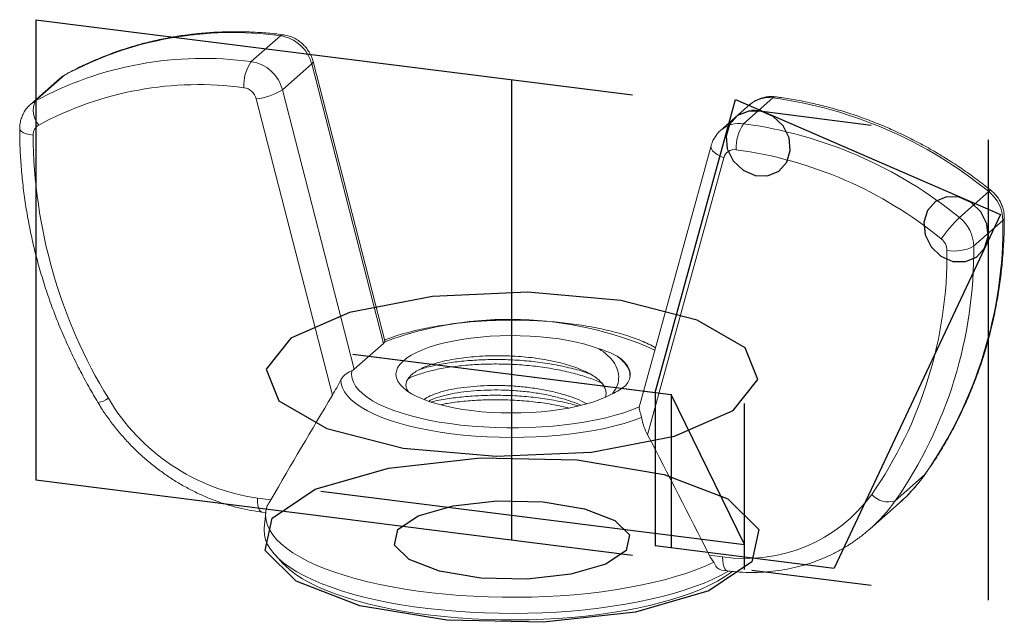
# Model space of a CAD drawing. Header units: millimetres. Extents: x -10.4 to 10.4, y -1.7 to 11.
import ezdxf

# ---------------------------------------------------------------- set-up
doc = ezdxf.new("R2010")
doc.units = ezdxf.units.MM
doc.linetypes.add('CENTERX2', pattern=[20.32, 12.7, -2.54, 2.54, -2.54])

msp = doc.modelspace()

# ---------------------------------------------------------------- linework, layer by layer
at = {"color": 7, "linetype": 'CENTERX2'}
for p, q in [((-10.056, 10.978), (10.056, 8.444)), ((-10.056, 10.978), (-10.056, 1.267)), ((0, 0), (0, 9.711)), ((10.056, 8.444), (10.056, -1.267)), ((-3.357, 3.919), (3.357, 3.073)), ((-3.021, 3.877), (3.021, 3.115)), ((0, 0), (0, 3.496)), ((3.357, 3.073), (3.357, -0.161)), ((4.911, -0.094), (3.357, 3.073)), ((4.911, -0.619), (4.911, 2.877)), ((-10.056, 1.267), (10.056, -1.267)), ((-4.036, 1.033), (4.911, -0.094))]:
    msp.add_line(p, q, dxfattribs=at)
at = {"color": 7, "linetype": 'Continuous', "lineweight": 15}
for p, q in [((-5.506, 10.093), (-4.888, 10.639)), ((-4.848, 9.5), (-4.229, 10.046)), ((-4.229, 10.046), (-2.712, 4.149)), ((-2.685, 4.206), (-4.2, 10.098)), ((-10.064, 9.263), (-9.446, 9.808)), ((-9.547, 9.737), (-10.165, 9.191)), ((-3.331, 3.604), (-4.848, 9.5)), ((-5.398, 9.307), (-3.79, 3.058)), ((5.024, 9.188), (4.405, 8.643)), ((4.888, 8.783), (5.506, 9.329)), ((4.202, 8.316), (2.686, 2.805)), ((4.469, 8.064), (2.862, 2.22)), ((9.446, 6.805), (10.064, 7.35)), ((9.746, 6.197), (10.365, 6.742)), ((-2.686, 4.206), (-2.688, 4.183)), ((-3.331, 3.604), (-2.712, 4.149)), ((1.977, 3.014), (1.978, 3.024)), ((8.09, 0.827), (8.709, 1.373)), ((-5.091, 0.848), (-5.375, 0.884)), ((7.554, 0.231), (8.172, 0.777)), ((-5.275, 0.586), (-5.199, 0.577)), ((-5.199, 0.578), (-5.229, 0.25)), ((7.554, 0.231), (7.527, 0.208)), ((-4.996, -0.321), (-4.83, -0.5)), ((4.163, -0.317), (4.447, -0.353)), ((4.426, -0.636), (4.547, -0.651))]:
    msp.add_line(p, q, dxfattribs=at)
at = {"color": 8, "linetype": 'Continuous', "lineweight": 15}
for p, q in [((-9.429, 9.82), (-9.446, 9.808)), ((8.723, 1.389), (8.709, 1.373))]:
    msp.add_line(p, q, dxfattribs=at)
at = {"color": 7, "linetype": 'Continuous'}
for p, q in [((3.021, 3.115), (4.721, 9.294)), ((4.721, 9.294), (10.312, 6.867)), ((10.312, 6.867), (6.8, -0.595)), ((3.021, 3.115), (3.021, -0.118)), ((3.021, -0.118), (4.911, -0.357)), ((4.911, -0.357), (6.8, -0.595))]:
    msp.add_line(p, q, dxfattribs=at)
at = {"color": 8, "linetype": 'Continuous', "lineweight": 15, "flags": 128}
for points in [[(-4.833, 10.66), (-4.857, 10.657), (-4.888, 10.639)], [(-4.2, 10.098), (-4.2, 10.094), (-4.206, 10.072), (-4.229, 10.046)], [(-9.547, 9.737), (-9.512, 9.765), (-9.446, 9.808)], [(-10.064, 9.263), (-10.13, 9.22), (-10.167, 9.19)], [(5.561, 9.351), (5.537, 9.348), (5.506, 9.329)], [(-10.393, 8.679), (-10.393, 8.674), (-10.382, 8.646), (-10.355, 8.619), (-10.312, 8.594), (-10.255, 8.573), (-10.187, 8.555), (-10.11, 8.543)], [(4.202, 8.316), (4.2, 8.293), (4.21, 8.255), (4.235, 8.214), (4.276, 8.174), (4.33, 8.134), (4.395, 8.097), (4.469, 8.064)], [(10.11, 7.378), (10.106, 7.379), (10.09, 7.371), (10.064, 7.35)], [(10.393, 6.794), (10.387, 6.77), (10.365, 6.742)], [(-5.275, 0.586), (-5.279, 0.587), (-5.306, 0.602), (-5.33, 0.632), (-5.349, 0.678), (-5.363, 0.737), (-5.372, 0.806), (-5.375, 0.884)], [(4.547, -0.651), (4.542, -0.65), (4.516, -0.636), (4.492, -0.605), (4.473, -0.559), (4.459, -0.501), (4.45, -0.431), (4.447, -0.353)]]:
    msp.add_lwpolyline(points, dxfattribs=at)
at = {"color": 7, "linetype": 'CENTERX2', "flags": 128}
for points in [[(5.849, 8.488), (5.723, 8.74), (5.517, 8.935), (5.262, 9.045), (4.998, 9.051), (4.763, 8.954), (4.595, 8.767), (4.518, 8.52), (4.545, 8.25), (4.671, 7.998), (4.877, 7.802), (5.132, 7.693), (5.396, 7.686), (5.631, 7.784), (5.799, 7.97), (5.876, 8.217), (5.849, 8.488)], [(10.026, 6.674), (9.9, 6.926), (9.694, 7.122), (9.439, 7.232), (9.174, 7.238), (8.94, 7.141), (8.771, 6.954), (8.695, 6.707), (8.721, 6.437), (8.847, 6.185), (9.053, 5.989), (9.308, 5.879), (9.573, 5.873), (9.807, 5.97), (9.976, 6.157), (10.053, 6.404), (10.026, 6.674)]]:
    msp.add_lwpolyline(points, dxfattribs=at)
at = {"color": 7, "linetype": 'Continuous', "flags": 128}
for points in [[(-5.19, 3.608), (-4.924, 2.937), (-3.908, 2.352), (-2.297, 1.94), (-0.336, 1.766), (1.676, 1.855), (3.433, 2.193), (4.667, 2.73), (5.19, 3.384), (4.924, 4.055), (3.908, 4.64), (2.297, 5.052), (0.336, 5.226), (-1.676, 5.137), (-3.433, 4.799), (-4.667, 4.262), (-5.19, 3.608)], [(4.154, -1.07), (2.609, -1.519), (0.667, -1.736), (-1.377, -1.689), (-3.211, -1.385), (-4.556, -0.87), (-5.208, -0.222), (-5.066, 0.459), (-4.154, 1.07), (-2.609, 1.519), (-0.667, 1.736), (1.377, 1.689), (3.211, 1.385), (4.556, 0.87), (5.208, 0.222), (5.066, -0.459), (4.154, -1.07)], [(1.978, -0.51), (1.242, -0.723), (0.317, -0.827), (-0.656, -0.804), (-1.529, -0.659), (-2.17, -0.414), (-2.48, -0.106), (-2.412, 0.219), (-1.978, 0.51), (-1.242, 0.723), (-0.317, 0.827), (0.656, 0.804), (1.529, 0.659), (2.17, 0.414), (2.48, 0.106), (2.412, -0.219), (1.978, -0.51)]]:
    msp.add_lwpolyline(points, dxfattribs=at)
at = {"color": 7, "linetype": 'Continuous', "lineweight": 15, "flags": 128}
for points in [[(2.103, 3.078), (1.987, 3.018), (1.855, 2.963), (1.71, 2.911), (1.552, 2.864), (1.382, 2.822), (1.202, 2.785), (1.013, 2.753), (0.816, 2.726), (0.613, 2.706), (0.406, 2.691), (0.195, 2.682), (-0.017, 2.68), (-0.229, 2.683), (-0.439, 2.693), (-0.646, 2.708), (-0.848, 2.73), (-1.043, 2.757), (-1.231, 2.79), (-1.41, 2.828), (-1.578, 2.872), (-1.734, 2.919), (-1.877, 2.972), (-2.006, 3.028), (-2.12, 3.087), (-2.218, 3.15), (-2.3, 3.215), (-2.364, 3.283), (-2.411, 3.352), (-2.439, 3.422), (-2.449, 3.492), (-2.441, 3.563), (-2.414, 3.633), (-2.37, 3.702), (-2.307, 3.77), (-2.227, 3.835), (-2.131, 3.898), (-2.019, 3.958), (-1.891, 4.015), (-1.749, 4.067), (-1.594, 4.116), (-1.427, 4.159), (-1.25, 4.198), (-1.063, 4.231), (-0.868, 4.259), (-0.667, 4.282), (-0.46, 4.298), (-0.25, 4.308), (-0.038, 4.312), (0.174, 4.31), (0.384, 4.302), (0.592, 4.288), (0.796, 4.268), (0.993, 4.242), (1.183, 4.211), (1.364, 4.174), (1.535, 4.132), (1.694, 4.085), (1.841, 4.034)], [(2.393, 3.255), (2.446, 3.324), (2.481, 3.394), (2.498, 3.466), (2.497, 3.537), (2.477, 3.608), (2.439, 3.678), (2.384, 3.747), (2.311, 3.814), (2.22, 3.879)], [(-3.379, 3.573), (-3.387, 3.491), (-3.377, 3.408), (-3.349, 3.327), (-3.303, 3.246), (-3.239, 3.166), (-3.158, 3.088), (-3.061, 3.012), (-2.946, 2.939), (-2.817, 2.869), (-2.672, 2.802), (-2.513, 2.739), (-2.341, 2.68), (-2.156, 2.625), (-1.96, 2.575), (-1.753, 2.53), (-1.537, 2.49), (-1.312, 2.455), (-1.081, 2.426), (-0.844, 2.403), (-0.602, 2.385), (-0.358, 2.373), (-0.111, 2.368), (0.136, 2.368), (0.383, 2.374), (0.627, 2.386), (0.869, 2.405), (1.105, 2.429), (1.336, 2.458), (1.559, 2.494), (1.774, 2.534), (1.98, 2.58), (2.175, 2.631), (2.359, 2.686), (2.53, 2.745), (2.688, 2.809)], [(2.736, 2.582), (2.56, 2.519), (2.371, 2.46), (2.169, 2.406), (1.956, 2.356), (1.733, 2.312), (1.501, 2.273), (1.262, 2.24), (1.016, 2.213), (0.764, 2.191), (0.509, 2.176), (0.251, 2.167), (-0.008, 2.164), (-0.267, 2.168), (-0.525, 2.177), (-0.78, 2.193), (-1.031, 2.214), (-1.277, 2.242), (-1.516, 2.275), (-1.747, 2.315), (-1.97, 2.359), (-2.182, 2.409), (-2.383, 2.463), (-2.572, 2.523), (-2.747, 2.586), (-2.908, 2.654), (-3.054, 2.726), (-3.185, 2.8), (-3.299, 2.878), (-3.396, 2.958), (-3.475, 3.04), (-3.537, 3.124), (-3.58, 3.21), (-3.605, 3.296), (-3.611, 3.382)], [(-5.169, 0.719), (-5.194, 0.617), (-5.201, 0.515), (-5.191, 0.414), (-5.162, 0.312), (-5.116, 0.211), (-5.052, 0.112), (-4.971, 0.014), (-4.872, -0.083), (-4.757, -0.177), (-4.625, -0.269), (-4.477, -0.358), (-4.314, -0.444), (-4.136, -0.527), (-3.944, -0.606), (-3.738, -0.681), (-3.519, -0.752), (-3.288, -0.819), (-3.046, -0.881), (-2.793, -0.938), (-2.531, -0.99), (-2.26, -1.037), (-1.981, -1.079), (-1.695, -1.115), (-1.404, -1.145), (-1.107, -1.17), (-0.807, -1.188), (-0.504, -1.201), (-0.199, -1.208), (0.106, -1.209), (0.411, -1.204), (0.715, -1.193), (1.016, -1.176), (1.314, -1.153), (1.607, -1.125), (1.895, -1.09), (2.176, -1.05), (2.45, -1.005), (2.715, -0.954), (2.971, -0.899), (3.216, -0.838), (3.451, -0.773), (3.673, -0.703), (3.883, -0.629), (4.079, -0.551), (4.262, -0.47)], [(-5.229, 0.25), (-5.232, 0.212), (-5.225, 0.109), (-5.201, 0.007), (-5.159, -0.094), (-5.099, -0.195), (-5.021, -0.294), (-4.927, -0.391), (-4.815, -0.486), (-4.686, -0.579), (-4.542, -0.67), (-4.381, -0.757), (-4.206, -0.841), (-4.016, -0.922), (-3.813, -0.998), (-3.596, -1.071), (-3.366, -1.139), (-3.126, -1.203), (-2.874, -1.261), (-2.613, -1.315), (-2.342, -1.364), (-2.063, -1.407), (-1.778, -1.444), (-1.486, -1.476), (-1.189, -1.502), (-0.888, -1.523), (-0.584, -1.537), (-0.278, -1.546), (0.03, -1.548), (0.337, -1.544), (0.642, -1.535), (0.946, -1.519), (1.246, -1.498), (1.542, -1.471), (1.833, -1.437), (2.118, -1.399), (2.395, -1.355), (2.663, -1.305), (2.923, -1.25), (3.173, -1.191), (3.411, -1.126), (3.638, -1.057), (3.853, -0.984), (4.054, -0.907), (4.241, -0.825), (4.413, -0.741), (4.569, -0.654)], [(4.651, -0.663), (4.615, -0.689), (4.484, -0.78), (4.336, -0.868), (4.172, -0.953), (3.994, -1.034), (3.801, -1.112), (3.595, -1.186), (3.375, -1.255), (3.144, -1.32), (2.902, -1.381), (2.649, -1.436), (2.386, -1.486), (2.115, -1.531), (1.837, -1.571), (1.552, -1.605), (1.261, -1.633), (0.966, -1.655), (0.667, -1.671), (0.366, -1.681), (0.064, -1.686), (-0.239, -1.684), (-0.54, -1.676), (-0.84, -1.662), (-1.137, -1.643), (-1.43, -1.617), (-1.717, -1.586), (-1.999, -1.549), (-2.273, -1.506), (-2.539, -1.458), (-2.796, -1.405), (-3.043, -1.347), (-3.279, -1.283), (-3.504, -1.216), (-3.715, -1.144), (-3.914, -1.068), (-4.098, -0.988), (-4.268, -0.904), (-4.423, -0.818), (-4.562, -0.728), (-4.684, -0.636), (-4.79, -0.541), (-4.83, -0.5)]]:
    msp.add_lwpolyline(points, dxfattribs=at)
at = {"color": 7, "linetype": 'Continuous', "lineweight": 15}
for centre, radius, start, end in [((-5.896, 3.248), 7.459, 82.2294, 118.4181), ((-5.005, 9.846), 0.801, 14.4541, 81.6106), ((-6.517, 2.715), 7.447, 82.1993, 118.4482), ((-4.801, 9.598), 0.861, 144.9309, 183.5931), ((-5.623, 9.3), 0.801, 14.4541, 81.6106), ((-6.62, 2.531), 7.078, 82.2127, 118.4348), ((-5.708, 9.227), 0.32, 14.4541, 81.6106), ((-5.537, 10.583), 1.284, 276.2494, 302.4933), ((-9.636, 9.066), 0.471, 155.3557, 221.2826), ((4.29, 0.288), 9.122, 50.7282, 82.337), ((-9.872, 8.548), 0.239, 119.7294, 181.3293), ((5.593, 8.288), 0.861, 144.9309, 183.5931), ((3.666, -0.27), 9.135, 50.7513, 82.3139), ((0.689, 8.63), 10.8, 180.4665, 211.4775), ((4.697, 8.001), 0.236, 81.1765, 164.6619), ((3.575, -0.359), 8.671, 50.741, 82.3242), ((9.572, 6.729), 0.793, 1.0005, 51.6392), ((1.138, 6.649), 9.228, 325.1319, 0.582), ((11.883, 4.337), 3.468, 134.6435, 144.4185), ((8.954, 6.183), 0.793, 1.0005, 51.6392), ((8.865, 6.106), 0.317, 1.0005, 51.6392), ((0.323, 6.024), 8.86, 325.1452, 0.5687), ((0.519, 6.103), 9.228, 325.1319, 0.582), ((9.343, 6.958), 0.861, 259.2261, 297.8883), ((-2.764, 4.213), 0.0825, 309.3063, 338.4956), ((-3.467, 3.766), 0.212, 294.6013, 310.1165), ((-4.752, 5.218), 4.378, 210.5687, 261.8206), ((4.934, 2.904), 3.294, 261.4918, 323.839), ((7.946, 1.281), 0.476, 222.296, 287.6641)]:
    msp.add_arc(centre, radius, start, end, dxfattribs=at)
at = {"color": 8, "linetype": 'Continuous', "lineweight": 15}
for centre, radius, start, end in [((5.42, 8.729), 0.606, 81.763, 130.7398), ((4.802, 8.18), 0.609, 81.89, 130.266), ((-0.05, -2.938), 7.594, 66.1759, 110.3244), ((-8.808, 3.38), 0.483, 277.8861, 306.3434), ((5.865, 3.392), 3.487, 311.4203, 324.6278), ((5.247, 2.846), 3.487, 311.4203, 324.6278)]:
    msp.add_arc(centre, radius, start, end, dxfattribs=at)
at = {"color": 7, "linetype": 'Continuous', "lineweight": 15}
for points, knots in [([(-4.833, 10.66), (-4.896, 10.668), (-5.077, 10.689), (-5.375, 10.713), (-5.726, 10.726), (-6.076, 10.724), (-6.424, 10.706), (-6.769, 10.673), (-7.11, 10.624), (-7.447, 10.56), (-7.779, 10.482), (-8.106, 10.388), (-8.427, 10.279), (-8.741, 10.156), (-9.048, 10.019), (-9.276, 9.904), (-9.401, 9.835), (-9.429, 9.82)], [0, 0, 0, 0, 0.039057, 0.111583, 0.184097, 0.256582, 0.329038, 0.401463, 0.473856, 0.546215, 0.618541, 0.690833, 0.763092, 0.835318, 0.907514, 0.979682, 1, 1, 1, 1]), ([(-4.2, 10.098), (-4.208, 10.125), (-4.226, 10.187), (-4.27, 10.278), (-4.329, 10.369), (-4.402, 10.451), (-4.485, 10.523), (-4.579, 10.582), (-4.68, 10.626), (-4.766, 10.65), (-4.818, 10.658), (-4.833, 10.66)], [0, 0, 0, 0, 0.094312, 0.214306, 0.335061, 0.456692, 0.579065, 0.701946, 0.825092, 0.948197, 1, 1, 1, 1]), ([(-9.429, 9.82), (-9.455, 9.805), (-9.497, 9.78), (-9.532, 9.748), (-9.545, 9.736)], [0, 0, 0, 0, 0.639627, 1, 1, 1, 1]), ([(5.561, 9.351), (5.532, 9.353), (5.467, 9.359), (5.366, 9.351), (5.261, 9.326), (5.163, 9.285), (5.084, 9.239), (5.042, 9.202), (5.026, 9.188)], [0, 0, 0, 0, 0.151319, 0.338249, 0.524085, 0.708145, 0.890437, 1, 1, 1, 1]), ([(-10.166, 9.188), (-10.178, 9.178), (-10.217, 9.145), (-10.27, 9.078), (-10.324, 8.989), (-10.362, 8.894), (-10.386, 8.794), (-10.393, 8.722), (-10.393, 8.683), (-10.393, 8.679)], [0, 0, 0, 0, 0.0861136, 0.2658459, 0.4447603, 0.6233861, 0.8022581, 0.9768328, 1, 1, 1, 1]), ([(10.11, 7.378), (10.058, 7.419), (9.908, 7.538), (9.654, 7.726), (9.347, 7.936), (9.032, 8.134), (8.711, 8.319), (8.383, 8.49), (8.051, 8.647), (7.713, 8.791), (7.372, 8.92), (7.027, 9.035), (6.679, 9.135), (6.329, 9.22), (5.984, 9.289), (5.728, 9.329), (5.589, 9.347), (5.561, 9.351)], [0, 0, 0, 0, 0.03908, 0.112015, 0.184954, 0.257888, 0.330819, 0.403743, 0.47666, 0.549568, 0.622466, 0.695352, 0.768224, 0.841081, 0.913919, 0.982863, 1, 1, 1, 1]), ([(-10.393, 8.679), (-10.393, 8.608), (-10.392, 8.406), (-10.378, 8.072), (-10.347, 7.675), (-10.301, 7.278), (-10.24, 6.881), (-10.164, 6.485), (-10.074, 6.09), (-9.968, 5.698), (-9.848, 5.308), (-9.714, 4.921), (-9.566, 4.538), (-9.404, 4.16), (-9.228, 3.786), (-9.038, 3.418), (-8.874, 3.124), (-8.772, 2.953), (-8.742, 2.902)], [0, 0, 0, 0, 0.035771, 0.10249, 0.169221, 0.235967, 0.302727, 0.3695, 0.436284, 0.50308, 0.569884, 0.636698, 0.703519, 0.770347, 0.837181, 0.90402, 0.970864, 1, 1, 1, 1]), ([(4.41, 8.644), (4.398, 8.635), (4.36, 8.604), (4.307, 8.539), (4.252, 8.451), (4.22, 8.375), (4.206, 8.329), (4.202, 8.316)], [0, 0, 0, 0, 0.11158, 0.374056, 0.635274, 0.89598, 1, 1, 1, 1]), ([(10.393, 6.794), (10.392, 6.823), (10.39, 6.887), (10.37, 6.985), (10.335, 7.086), (10.285, 7.182), (10.222, 7.271), (10.161, 7.335), (10.122, 7.368), (10.11, 7.378)], [0, 0, 0, 0, 0.1296663, 0.2880082, 0.4473713, 0.60808, 0.7700537, 0.9331522, 1, 1, 1, 1]), ([(8.724, 1.389), (8.762, 1.444), (8.871, 1.6), (9.042, 1.866), (9.231, 2.188), (9.406, 2.519), (9.568, 2.858), (9.716, 3.205), (9.85, 3.559), (9.97, 3.92), (10.075, 4.287), (10.165, 4.659), (10.241, 5.037), (10.302, 5.419), (10.348, 5.805), (10.378, 6.194), (10.392, 6.524), (10.393, 6.725), (10.393, 6.794)], [0, 0, 0, 0, 0.0357687, 0.1020192, 0.168281, 0.2345588, 0.3008545, 0.3671694, 0.4335046, 0.499861, 0.566239, 0.632639, 0.6990607, 0.765504, 0.8319682, 0.8984528, 0.9649569, 1, 1, 1, 1]), ([(3.031, 4.056), (3.018, 4.064), (2.961, 4.098), (2.846, 4.152), (2.687, 4.221), (2.515, 4.284), (2.334, 4.342), (2.143, 4.395), (1.944, 4.443), (1.736, 4.486), (1.521, 4.524), (1.3, 4.556), (1.074, 4.584), (0.842, 4.606), (0.608, 4.623), (0.371, 4.634), (0.132, 4.64), (-0.108, 4.64), (-0.346, 4.635), (-0.584, 4.624), (-0.818, 4.608), (-1.05, 4.586), (-1.276, 4.559), (-1.498, 4.527), (-1.712, 4.49), (-1.92, 4.448), (-2.12, 4.401), (-2.311, 4.349), (-2.491, 4.291), (-2.617, 4.248), (-2.679, 4.222), (-2.688, 4.218)], [0, 0, 0, 0, 0.010658, 0.048346, 0.0858, 0.122989, 0.159936, 0.196675, 0.233241, 0.269668, 0.305982, 0.342205, 0.378358, 0.414455, 0.450511, 0.486537, 0.522544, 0.558542, 0.59454, 0.630544, 0.666565, 0.702612, 0.738696, 0.77483, 0.811027, 0.847306, 0.883685, 0.920191, 0.95685, 0.9937, 1, 1, 1, 1]), ([(1.841, 4.034), (1.901, 3.991), (2.023, 3.904), (2.155, 3.753), (2.241, 3.584), (2.262, 3.405), (2.225, 3.236), (2.152, 3.133), (2.119, 3.086)], [0, 0, 0, 0, 0.15495, 0.31321, 0.492389, 0.676944, 0.853248, 1, 1, 1, 1]), ([(1.978, 3.024), (1.982, 3.051), (1.991, 3.107), (1.971, 3.191), (1.928, 3.273), (1.861, 3.353), (1.77, 3.43), (1.656, 3.503), (1.521, 3.57), (1.368, 3.633), (1.196, 3.691), (1.006, 3.743), (0.801, 3.789), (0.585, 3.826), (0.359, 3.856), (0.127, 3.876), (-0.107, 3.888), (-0.341, 3.89), (-0.572, 3.884), (-0.798, 3.87), (-1.018, 3.847), (-1.228, 3.817), (-1.425, 3.779), (-1.606, 3.734), (-1.768, 3.682), (-1.908, 3.624), (-2.026, 3.561), (-2.118, 3.493), (-2.186, 3.422), (-2.229, 3.35), (-2.243, 3.276), (-2.234, 3.205), (-2.206, 3.159), (-2.193, 3.139)], [0, 0, 0, 0, 0.030424, 0.061429, 0.092836, 0.12326, 0.153684, 0.185671, 0.216095, 0.246515, 0.278403, 0.309867, 0.341331, 0.374386, 0.406095, 0.437804, 0.471143, 0.502852, 0.534557, 0.567825, 0.600377, 0.63293, 0.667109, 0.700103, 0.733097, 0.767787, 0.800781, 0.833774, 0.868417, 0.902063, 0.935709, 0.971018, 1, 1, 1, 1]), ([(1.656, 3.499), (1.629, 3.51), (1.507, 3.558), (1.248, 3.628), (0.888, 3.706), (0.503, 3.763), (0.11, 3.798), (-0.278, 3.812), (-0.657, 3.804), (-1.025, 3.779), (-1.375, 3.736), (-1.688, 3.673), (-1.886, 3.623), (-1.963, 3.591), (-1.966, 3.59)], [0, 0, 0, 0, 0.028336, 0.125366, 0.223649, 0.321932, 0.418962, 0.51358, 0.606439, 0.70198, 0.799563, 0.897987, 0.995989, 1, 1, 1, 1]), ([(2.49, 3.473), (2.49, 3.496), (2.488, 3.569), (2.418, 3.693), (2.316, 3.805), (2.239, 3.865), (2.22, 3.879)], [0, 0, 0, 0, 0.160722, 0.526315, 0.888784, 1, 1, 1, 1]), ([(-3.379, 3.573), (-3.412, 3.557), (-3.455, 3.538), (-3.542, 3.477), (-3.585, 3.434), (-3.611, 3.382)], [0, 0, 0, 0, 0.5, 0.5, 1, 1, 1, 1]), ([(1.892, 3.311), (1.879, 3.317), (1.788, 3.364), (1.574, 3.44), (1.251, 3.534), (0.887, 3.611), (0.503, 3.668), (0.11, 3.704), (-0.278, 3.717), (-0.657, 3.71), (-1.025, 3.685), (-1.374, 3.641), (-1.692, 3.58), (-1.961, 3.501), (-2.129, 3.439), (-2.19, 3.402), (-2.196, 3.398)], [0, 0, 0, 0, 0.013333, 0.093133, 0.174968, 0.257859, 0.34075, 0.422584, 0.502384, 0.580701, 0.66128, 0.743581, 0.826591, 0.909245, 0.990504, 1, 1, 1, 1]), ([(1.58, 2.873), (1.544, 2.893), (1.447, 2.946), (1.248, 3.022), (0.99, 3.101), (0.703, 3.166), (0.398, 3.215), (0.087, 3.247), (-0.22, 3.262), (-0.521, 3.259), (-0.812, 3.243), (-1.089, 3.213), (-1.34, 3.168), (-1.557, 3.111), (-1.727, 3.043), (-1.825, 2.993), (-1.855, 2.966), (-1.856, 2.965)], [0, 0, 0, 0, 0.043192, 0.115284, 0.189221, 0.264115, 0.339009, 0.412946, 0.485039, 0.555787, 0.628586, 0.702945, 0.777947, 0.852627, 0.926041, 0.997344, 1, 1, 1, 1]), ([(1.455, 2.842), (1.387, 2.871), (1.245, 2.93), (0.99, 3.006), (0.703, 3.071), (0.398, 3.121), (0.087, 3.153), (-0.22, 3.167), (-0.521, 3.165), (-0.812, 3.149), (-1.088, 3.118), (-1.34, 3.074), (-1.554, 3.016), (-1.692, 2.967), (-1.745, 2.936), (-1.755, 2.93)], [0, 0, 0, 0, 0.075849, 0.158405, 0.24203, 0.325655, 0.408211, 0.488708, 0.567704, 0.648989, 0.732017, 0.815762, 0.899147, 0.981121, 1, 1, 1, 1]), ([(1.394, 2.828), (1.345, 2.843), (1.188, 2.89), (0.886, 2.951), (0.503, 3.009), (0.11, 3.044), (-0.278, 3.057), (-0.657, 3.05), (-1.026, 3.025), (-1.371, 2.98), (-1.599, 2.941), (-1.695, 2.914), (-1.7, 2.912)], [0, 0, 0, 0, 0.053489, 0.173042, 0.292595, 0.410624, 0.525718, 0.638673, 0.754891, 0.873593, 0.993318, 1, 1, 1, 1]), ([(1.204, 2.785), (1.099, 2.809), (0.874, 2.86), (0.502, 2.914), (0.11, 2.95), (-0.278, 2.963), (-0.658, 2.956), (-1.024, 2.93), (-1.315, 2.896), (-1.467, 2.865), (-1.516, 2.855)], [0, 0, 0, 0, 0.122591, 0.26126, 0.398161, 0.531659, 0.662674, 0.797475, 0.935156, 1, 1, 1, 1]), ([(-8.742, 2.902), (-8.716, 2.86), (-8.644, 2.742), (-8.515, 2.554), (-8.351, 2.34), (-8.176, 2.136), (-7.991, 1.941), (-7.795, 1.756), (-7.59, 1.583), (-7.376, 1.421), (-7.155, 1.271), (-6.926, 1.135), (-6.691, 1.011), (-6.451, 0.902), (-6.206, 0.807), (-5.958, 0.726), (-5.706, 0.661), (-5.479, 0.615), (-5.334, 0.595), (-5.275, 0.586)], [0, 0, 0, 0, 0.0336, 0.09515, 0.156712, 0.218283, 0.279862, 0.341445, 0.403029, 0.464613, 0.526193, 0.587766, 0.649328, 0.710876, 0.772404, 0.833907, 0.895379, 0.956814, 1, 1, 1, 1]), ([(2.736, 2.582), (2.73, 2.609), (2.717, 2.662), (2.696, 2.727), (2.682, 2.775), (2.686, 2.795), (2.687, 2.805)], [0, 0, 0, 0, 0.248875, 0.498156, 0.757333, 1, 1, 1, 1]), ([(8.146, 0.756), (8.18, 0.785), (8.274, 0.866), (8.417, 1.012), (8.578, 1.193), (8.675, 1.323), (8.724, 1.389)], [0, 0, 0, 0, 0.154518, 0.434062, 0.713592, 1, 1, 1, 1]), ([(4.547, -0.651), (4.593, -0.656), (4.724, -0.672), (4.94, -0.684), (5.192, -0.685), (5.442, -0.669), (5.689, -0.638), (5.932, -0.592), (6.17, -0.531), (6.402, -0.455), (6.628, -0.364), (6.846, -0.258), (7.056, -0.14), (7.256, -0.007), (7.413, 0.11), (7.499, 0.186), (7.525, 0.209)], [0, 0, 0, 0, 0.042688, 0.120131, 0.197533, 0.274853, 0.352088, 0.429231, 0.50628, 0.583237, 0.660104, 0.736887, 0.813595, 0.89024, 0.966837, 1, 1, 1, 1]), ([(4.426, -0.634), (4.401, -0.627), (4.349, -0.613), (4.294, -0.545), (4.27, -0.488), (4.262, -0.47)], [0, 0, 0, 0, 0.384206, 0.797786, 1, 1, 1, 1])]:
    msp.add_open_spline(points, degree=3, knots=knots, dxfattribs=at)
for points in [[(1.841, 4.034), (1.985, 3.988), (2.112, 3.936), (2.22, 3.879)], [(-3.79, 3.058), (-3.732, 3.156), (-3.67, 3.267), (-3.611, 3.382)], [(2.393, 3.255), (2.318, 3.192), (2.222, 3.132), (2.103, 3.078)], [(-5.091, 0.848), (-4.661, 1.588), (-4.229, 2.326), (-3.79, 3.058)], [(2.736, 2.582), (2.761, 2.457), (2.803, 2.334), (2.862, 2.22)], [(2.862, 2.22), (3.301, 1.377), (3.733, 0.53), (4.163, -0.317)], [(-5.169, 0.719), (-5.145, 0.756), (-5.119, 0.799), (-5.091, 0.848)], [(4.163, -0.317), (4.191, -0.374), (4.224, -0.424), (4.262, -0.47)]]:
    msp.add_open_spline(points, degree=3, dxfattribs=at)

doc.saveas('drawing.dxf')
